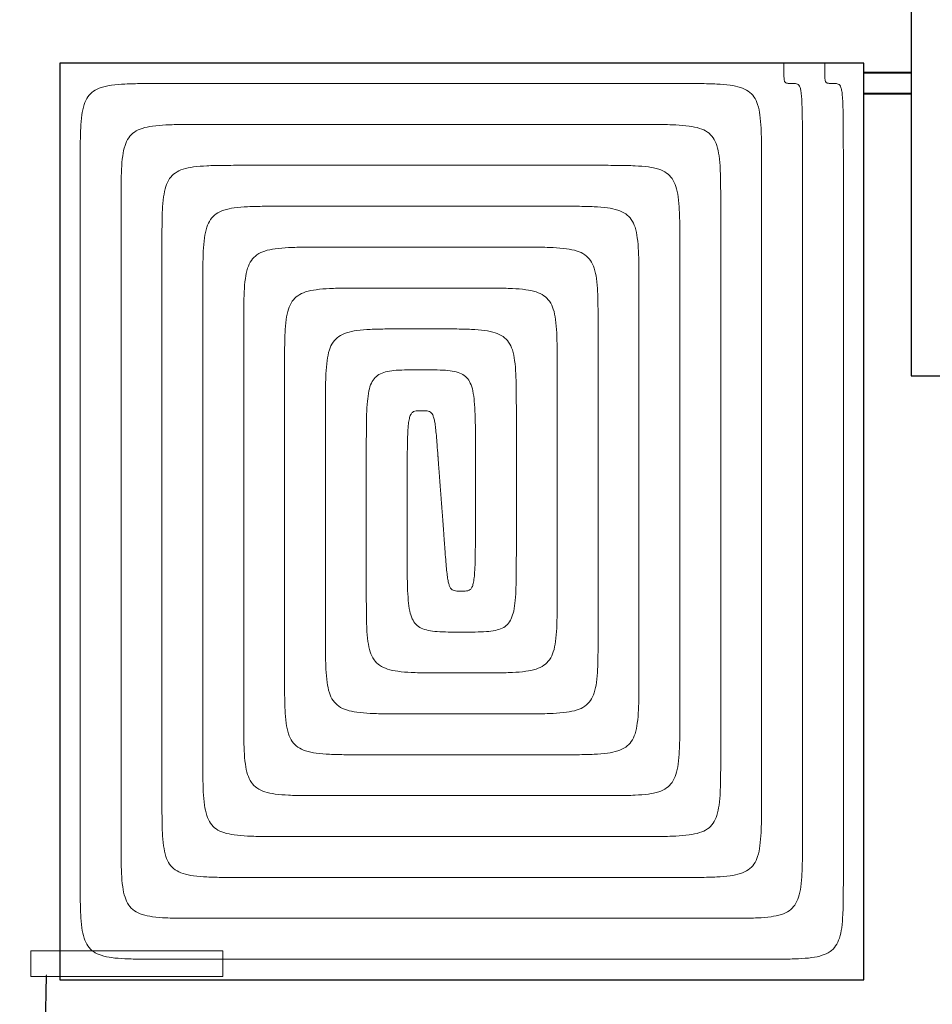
# Model space of a CAD drawing. Header units: millimetres. Extents: x 206445 to 335272, y 14092 to 100072.
# Tile 21 of 38: x 318127 to 320360, y 44376 to 46783. Entities that reach past the tile are written whole.
import ezdxf
from ezdxf import colors
from ezdxf.entities.mleader import LeaderData, LeaderLine
from ezdxf.lldxf.tags import DXFTag
from ezdxf.math import Vec2, Vec3

# ---------------------------------------------------------------- set-up
doc = ezdxf.new("R2010")
doc.units = ezdxf.units.MM
doc.linetypes.add('DASHED', pattern=[19.05, 12.7, -6.35])
for name, color, linetype, lineweight, true_color in [('2DH_OBJ_z', 7, 'Continuous', 30, 0x000000), ('IS_Powrót', 5, 'DASHED', 35, 0x0000ff), ('IS_Zasilanie', 1, 'SOLID', 35, 0xff0000)]:
    doc.layers.add(name, color=color, linetype=linetype, lineweight=lineweight, true_color=true_color)
for name, color, linetype, lineweight in [('__OPIS', 10, 'Continuous', 20), ('IS_Rys.pętli_o.p._Powrót', 251, 'DASH', 0), ('IS_Rys.pętli_o.p._Zasilanie', 76, 'SOLID', 0)]:
    doc.layers.add(name, color=color, linetype=linetype, lineweight=lineweight)
doc.layers.add('IS_Ogrzewanie_płaszczyznowe', color=7, linetype='SOLID', true_color=0x008000)
doc.styles.add('STYL1', font='SIMPLEX.SHX', dxfattribs={"width": 0.8})
tags = doc.linetypes.add('DASH', pattern=[15, 10, -5]).pattern_tags.tags
tags[6:7] = [DXFTag(74, 4), DXFTag(75, 0), DXFTag(340, '0'), DXFTag(46, 0.0), DXFTag(50, 0.0), DXFTag(44, 0.0), DXFTag(45, 0.0)]
tags[4:5] = [DXFTag(74, 4), DXFTag(75, 0), DXFTag(340, '0'), DXFTag(46, 0.0), DXFTag(50, 0.0), DXFTag(44, 0.0), DXFTag(45, 0.0)]
tags = doc.linetypes.add('SOLID', pattern=[10, 10, 0]).pattern_tags.tags
tags[6:7] = [DXFTag(74, 4), DXFTag(75, 0), DXFTag(340, '0'), DXFTag(46, 0.0), DXFTag(50, 0.0), DXFTag(44, 0.0), DXFTag(45, 0.0)]
tags[4:5] = [DXFTag(74, 4), DXFTag(75, 0), DXFTag(340, '0'), DXFTag(46, 0.0), DXFTag(50, 0.0), DXFTag(44, 0.0), DXFTag(45, 0.0)]

msp = doc.modelspace()

# ---------------------------------------------------------------- linework, layer by layer
at = {"layer": '2DH_OBJ_z'}
msp.add_lwpolyline([(320483.1, 45912.5), (320483.1, 47112.5), (320308.1, 47112.5), (320308.1, 45912.5), (320483.1, 45912.5)], dxfattribs=at)
at = {"layer": '__OPIS'}
msp.add_lwpolyline([(318624.4, 44506.2), (318624.4, 44443.6), (318154.5, 44443.6), (318154.5, 44506.2)], close=True, dxfattribs=at)
at = {"layer": 'IS_Ogrzewanie_płaszczyznowe'}
for p, q in [((318225.4, 46677.3), (318225.4, 44436)), ((320192.4, 46677.3), (318225.4, 46677.3)), ((320192.4, 46461.8), (320192.4, 46677.3)), ((320192.4, 44436), (320192.4, 46461.8)), ((318225.4, 44436), (320192.4, 44436))]:
    msp.add_line(p, q, dxfattribs=at)
at = {"layer": 'IS_Powrót', "color": 4, "lineweight": 40, "ltscale": 10}
msp.add_line((320192.4, 46603.1), (320308.1, 46603.1), dxfattribs=at)
at = {"layer": 'IS_Rys.pętli_o.p._Powrót', "ltscale": 10}
for points, knots in [([(320097.1, 46677.3), (320097.1, 46677.1), (320097.1, 46676.3), (320097.1, 46674.8), (320097.1, 46672.5), (320097.1, 46669.6), (320097.1, 46666.4), (320097.1, 46663.1), (320097.1, 46659.9), (320097.1, 46657), (320097.1, 46654.7), (320097.1, 46653.2), (320097.1, 46652.5), (320097.1, 46652.3)], [0, 0, 0, 0, 0.058227, 0.217881, 0.456424, 0.751315, 1.080015, 1.419985, 1.748685, 2.043576, 2.282119, 2.441773, 2.5, 2.5, 2.5, 2.5]), ([(320097.1, 46652.3), (320097.1, 46650.2), (320097.1, 46646.4), (320097.2, 46641.3), (320097.5, 46637.2), (320098, 46633.9), (320099.1, 46631.3), (320100.7, 46629.5), (320103.1, 46628.3), (320106.1, 46627.7), (320109.8, 46627.4), (320114.4, 46627.3), (320117.9, 46627.3), (320119.7, 46627.3)], [0, 0, 0, 0, 0.621715, 1.13087, 1.539736, 1.863337, 2.123442, 2.353969, 2.598371, 2.893932, 3.264522, 3.725369, 4.288022, 4.288022, 4.288022, 4.288022]), ([(318275.4, 46427.3), (318275.4, 46443.8), (318275.4, 46474), (318276.1, 46515.1), (318278.6, 46548.2), (318283.7, 46574.4), (318292.8, 46595), (318307.7, 46609.9), (318328.3, 46619), (318354.5, 46624.1), (318387.6, 46626.5), (318428.7, 46627.3), (318458.8, 46627.3), (318475.4, 46627.3)], [0, 0, 0, 0, 4.973727, 9.047211, 12.320392, 14.919985, 17.03704, 18.970826, 21.087881, 23.687474, 26.960655, 31.034139, 36.007866, 36.007866, 36.007866, 36.007866]), ([(318475.4, 46627.3), (318485.2, 46627.3), (318522.1, 46627.3), (318599.2, 46627.3), (318716.2, 46627.3), (318861.9, 46627.3), (319024.6, 46627.3), (319193.1, 46627.3), (319355.9, 46627.3), (319501.5, 46627.3), (319618.6, 46627.3), (319695.7, 46627.3), (319732.5, 46627.3), (319742.4, 46627.3)], [0, 0, 0, 0, 2.950823, 11.041788, 23.130642, 38.075131, 54.733002, 71.961998, 88.619869, 103.564358, 115.653212, 123.744177, 126.695, 126.695, 126.695, 126.695]), ([(319742.4, 46627.3), (319758.9, 46627.3), (319789.1, 46627.3), (319830.2, 46626.5), (319863.3, 46624.1), (319889.5, 46619), (319910.1, 46609.9), (319925, 46595), (319934.1, 46574.4), (319939.2, 46548.2), (319941.6, 46515.1), (319942.4, 46474), (319942.4, 46443.8), (319942.4, 46427.3)], [0, 0, 0, 0, 4.973727, 9.047211, 12.320392, 14.919985, 17.03704, 18.970826, 21.087881, 23.687474, 26.960655, 31.034139, 36.007866, 36.007866, 36.007866, 36.007866]), ([(320119.7, 46627.3), (320121.6, 46627.3), (320125, 46627.3), (320130.1, 46626.5), (320134.4, 46623.1), (320137.1, 46616.7), (320139.1, 46607.1), (320140.5, 46593), (320141.4, 46573.6), (320142, 46547.9), (320142.3, 46515), (320142.4, 46474), (320142.4, 46443.8), (320142.4, 46427.3)], [0, 0, 0, 0, 0.562851, 1.035366, 1.501814, 2.127619, 3.069302, 4.445417, 6.356572, 8.896794, 12.157661, 16.229804, 21.203508, 21.203508, 21.203508, 21.203508]), ([(318275.4, 44686), (318275.4, 44699.5), (318275.4, 44750.1), (318275.4, 44856), (318275.4, 45017), (318275.4, 45217.1), (318275.4, 45440.8), (318275.4, 45672.4), (318275.4, 45896.1), (318275.4, 46096.3), (318275.4, 46257.2), (318275.4, 46363.2), (318275.4, 46413.7), (318275.4, 46427.3)], [0, 0, 0, 0, 4.05562, 15.175868, 31.790826, 52.330579, 75.225207, 98.904793, 121.799421, 142.339174, 158.954132, 170.07438, 174.13, 174.13, 174.13, 174.13]), ([(318475.4, 46227.3), (318475.4, 46243.8), (318475.4, 46274), (318476.1, 46315.1), (318478.6, 46348.2), (318483.7, 46374.4), (318492.8, 46395), (318507.7, 46409.9), (318528.3, 46419), (318554.5, 46424.1), (318587.6, 46426.5), (318628.7, 46427.3), (318658.8, 46427.3), (318675.4, 46427.3)], [0, 0, 0, 0, 4.973727, 9.047211, 12.320392, 14.919985, 17.03704, 18.970826, 21.087881, 23.687474, 26.960655, 31.034139, 36.007866, 36.007866, 36.007866, 36.007866]), ([(318675.4, 46427.3), (318682.1, 46427.3), (318707.3, 46427.3), (318760.1, 46427.3), (318840.2, 46427.3), (318939.9, 46427.3), (319051.2, 46427.3), (319166.5, 46427.3), (319277.9, 46427.3), (319377.6, 46427.3), (319457.7, 46427.3), (319510.4, 46427.3), (319535.6, 46427.3), (319542.4, 46427.3)], [0, 0, 0, 0, 2.019192, 7.555687, 15.827863, 26.054095, 37.452761, 49.242239, 60.640905, 70.867137, 79.139313, 84.675808, 86.695, 86.695, 86.695, 86.695]), ([(319542.4, 46427.3), (319558.9, 46427.3), (319589.1, 46427.3), (319630.2, 46426.5), (319663.3, 46424.1), (319689.5, 46419), (319710.1, 46409.9), (319725, 46395), (319734.1, 46374.4), (319739.2, 46348.2), (319741.6, 46315.1), (319742.4, 46274), (319742.4, 46243.8), (319742.4, 46227.3)], [0, 0, 0, 0, 4.973727, 9.047211, 12.320392, 14.919985, 17.03704, 18.970826, 21.087881, 23.687474, 26.960655, 31.034139, 36.007866, 36.007866, 36.007866, 36.007866]), ([(319942.4, 46427.3), (319942.4, 46415.3), (319942.4, 46370.5), (319942.4, 46276.7), (319942.4, 46134.3), (319942.4, 45957.1), (319942.4, 45759.1), (319942.4, 45554.1), (319942.4, 45356.1), (319942.4, 45178.9), (319942.4, 45036.5), (319942.4, 44942.7), (319942.4, 44897.9), (319942.4, 44886)], [0, 0, 0, 0, 3.589805, 13.432817, 28.139437, 46.32006, 66.585086, 87.544914, 107.80994, 125.990563, 140.697183, 150.540195, 154.13, 154.13, 154.13, 154.13]), ([(320142.4, 46427.3), (320142.4, 46413.7), (320142.4, 46363.2), (320142.4, 46257.2), (320142.4, 46096.3), (320142.4, 45896.1), (320142.4, 45672.4), (320142.4, 45440.8), (320142.4, 45217.1), (320142.4, 45017), (320142.4, 44856), (320142.4, 44750.1), (320142.4, 44699.5), (320142.4, 44686)], [0, 0, 0, 0, 4.05562, 15.175868, 31.790826, 52.330579, 75.225207, 98.904793, 121.799421, 142.339174, 158.954132, 170.07438, 174.13, 174.13, 174.13, 174.13]), ([(318475.4, 44886), (318475.4, 44896.4), (318475.4, 44935.3), (318475.4, 45017), (318475.4, 45140.9), (318475.4, 45295.1), (318475.4, 45467.4), (318475.4, 45645.8), (318475.4, 45818.1), (318475.4, 45972.3), (318475.4, 46096.3), (318475.4, 46177.9), (318475.4, 46216.9), (318475.4, 46227.3)], [0, 0, 0, 0, 3.123989, 11.689767, 24.488047, 40.309542, 57.944966, 76.185034, 93.820458, 109.641953, 122.440233, 131.006011, 134.13, 134.13, 134.13, 134.13]), ([(318675.4, 46027.3), (318675.4, 46043.8), (318675.4, 46074), (318676.1, 46115.1), (318678.6, 46148.2), (318683.7, 46174.4), (318692.8, 46195), (318707.7, 46209.9), (318728.3, 46219), (318754.5, 46224.1), (318787.6, 46226.5), (318828.7, 46227.3), (318858.8, 46227.3), (318875.4, 46227.3)], [0, 0, 0, 0, 4.973727, 9.047211, 12.320392, 14.919985, 17.03704, 18.970826, 21.087881, 23.687474, 26.960655, 31.034139, 36.007866, 36.007866, 36.007866, 36.007866]), ([(318875.4, 46227.3), (318879, 46227.3), (318892.6, 46227.3), (318921, 46227.3), (318964.2, 46227.3), (319017.8, 46227.3), (319077.8, 46227.3), (319139.9, 46227.3), (319199.9, 46227.3), (319253.6, 46227.3), (319296.8, 46227.3), (319325.2, 46227.3), (319338.7, 46227.3), (319342.4, 46227.3)], [0, 0, 0, 0, 1.087562, 4.069587, 8.525083, 14.033058, 20.172521, 26.522479, 32.661942, 38.169917, 42.625413, 45.607438, 46.695, 46.695, 46.695, 46.695]), ([(319342.4, 46227.3), (319358.9, 46227.3), (319389.1, 46227.3), (319430.2, 46226.5), (319463.3, 46224.1), (319489.5, 46219), (319510.1, 46209.9), (319525, 46195), (319534.1, 46174.4), (319539.2, 46148.2), (319541.6, 46115.1), (319542.4, 46074), (319542.4, 46043.8), (319542.4, 46027.3)], [0, 0, 0, 0, 4.973727, 9.047211, 12.320392, 14.919985, 17.03704, 18.970826, 21.087881, 23.687474, 26.960655, 31.034139, 36.007866, 36.007866, 36.007866, 36.007866]), ([(319742.4, 46227.3), (319742.4, 46218.4), (319742.4, 46185.3), (319742.4, 46115.8), (319742.4, 46010.3), (319742.4, 45879.1), (319742.4, 45732.5), (319742.4, 45580.7), (319742.4, 45434.1), (319742.4, 45302.9), (319742.4, 45197.4), (319742.4, 45128), (319742.4, 45094.8), (319742.4, 45086)], [0, 0, 0, 0, 2.658174, 9.946717, 20.836657, 34.299023, 49.304846, 64.825154, 79.830977, 93.293343, 104.183283, 111.471826, 114.13, 114.13, 114.13, 114.13]), ([(318675.4, 45086), (318675.4, 45093.3), (318675.4, 45120.6), (318675.4, 45177.9), (318675.4, 45264.9), (318675.4, 45373.1), (318675.4, 45494), (318675.4, 45619.2), (318675.4, 45740.1), (318675.4, 45848.3), (318675.4, 45935.3), (318675.4, 45992.6), (318675.4, 46020), (318675.4, 46027.3)], [0, 0, 0, 0, 2.192359, 8.203666, 17.185267, 28.288505, 40.664726, 53.465274, 65.841495, 76.944733, 85.926334, 91.937641, 94.13, 94.13, 94.13, 94.13]), ([(318875.4, 45827.3), (318875.4, 45843.8), (318875.4, 45874), (318876.1, 45915.1), (318878.6, 45948.2), (318883.7, 45974.4), (318892.8, 45995), (318907.7, 46009.9), (318928.3, 46019), (318954.5, 46024.1), (318987.6, 46026.5), (319028.7, 46027.3), (319058.8, 46027.3), (319075.4, 46027.3)], [0, 0, 0, 0, 4.973727, 9.047211, 12.320392, 14.919985, 17.03704, 18.970826, 21.087881, 23.687474, 26.960655, 31.034139, 36.007866, 36.007866, 36.007866, 36.007866]), ([(319075.4, 46027.3), (319075.9, 46027.3), (319077.9, 46027.3), (319081.9, 46027.3), (319088.1, 46027.3), (319095.8, 46027.3), (319104.4, 46027.3), (319113.3, 46027.3), (319121.9, 46027.3), (319129.6, 46027.3), (319135.8, 46027.3), (319139.9, 46027.3), (319141.8, 46027.3), (319142.4, 46027.3)], [0, 0, 0, 0, 0.155932, 0.583486, 1.222303, 2.012021, 2.89228, 3.80272, 4.682979, 5.472697, 6.111514, 6.539068, 6.695, 6.695, 6.695, 6.695]), ([(319142.4, 46027.3), (319158.9, 46027.3), (319189.1, 46027.3), (319230.2, 46026.5), (319263.3, 46024.1), (319289.5, 46019), (319310.1, 46009.9), (319325, 45995), (319334.1, 45974.4), (319339.2, 45948.2), (319341.6, 45915.1), (319342.4, 45874), (319342.4, 45843.8), (319342.4, 45827.3)], [0, 0, 0, 0, 4.973727, 9.047211, 12.320392, 14.919985, 17.03704, 18.970826, 21.087881, 23.687474, 26.960655, 31.034139, 36.007866, 36.007866, 36.007866, 36.007866]), ([(319542.4, 46027.3), (319542.4, 46021.5), (319542.4, 46000), (319542.4, 45954.9), (319542.4, 45886.4), (319542.4, 45801.1), (319542.4, 45705.9), (319542.4, 45607.3), (319542.4, 45512.1), (319542.4, 45426.9), (319542.4, 45358.4), (319542.4, 45313.3), (319542.4, 45291.7), (319542.4, 45286)], [0, 0, 0, 0, 1.726544, 6.460616, 13.533877, 22.277986, 32.024606, 42.105394, 51.852014, 60.596123, 67.669384, 72.403456, 74.13, 74.13, 74.13, 74.13]), ([(318875.4, 45286), (318875.4, 45290.2), (318875.4, 45305.9), (318875.4, 45338.8), (318875.4, 45388.9), (318875.4, 45451.1), (318875.4, 45520.6), (318875.4, 45592.6), (318875.4, 45662.2), (318875.4, 45724.4), (318875.4, 45774.4), (318875.4, 45807.3), (318875.4, 45823.1), (318875.4, 45827.3)], [0, 0, 0, 0, 1.260729, 4.717566, 9.882487, 16.267468, 23.384485, 30.745515, 37.862532, 44.247513, 49.412434, 52.869271, 54.13, 54.13, 54.13, 54.13]), ([(319075.4, 45627.3), (319075.4, 45643.8), (319075.4, 45674), (319075.5, 45715), (319075.9, 45747.9), (319076.8, 45773.6), (319078.1, 45793.1), (319080.2, 45807.2), (319083.2, 45817), (319087.7, 45823.5), (319093.9, 45826.5), (319101, 45827.3), (319106.1, 45827.3), (319108.9, 45827.3)], [0, 0, 0, 0, 4.973705, 9.045869, 12.306925, 14.848074, 16.76257, 18.148984, 19.119646, 19.819478, 20.435404, 21.125044, 21.957654, 21.957654, 21.957654, 21.957654]), ([(319108.9, 45827.3), (319111.7, 45827.3), (319116.7, 45827.3), (319123.7, 45826.9), (319129.7, 45825.4), (319134.6, 45822), (319138.3, 45816.5), (319141, 45808.5), (319143.2, 45797.8), (319145.1, 45783.5), (319146.9, 45765.4), (319148.7, 45742.7), (319149.9, 45726.1), (319150.6, 45716.9)], [0, 0, 0, 0, 0.833136, 1.521503, 2.100874, 2.6438, 3.262912, 4.069373, 5.147378, 6.562118, 8.370039, 10.624, 13.375492, 13.375492, 13.375492, 13.375492]), ([(319342.4, 45827.3), (319342.4, 45824.6), (319342.4, 45814.7), (319342.4, 45793.9), (319342.4, 45762.4), (319342.4, 45723.2), (319342.4, 45679.3), (319342.4, 45633.9), (319342.4, 45590.1), (319342.4, 45550.8), (319342.4, 45519.3), (319342.4, 45498.5), (319342.4, 45488.6), (319342.4, 45486)], [0, 0, 0, 0, 0.794914, 2.974515, 6.231097, 10.25695, 14.744365, 19.385635, 23.87305, 27.898903, 31.155485, 33.335086, 34.13, 34.13, 34.13, 34.13]), ([(319150.6, 45716.9), (319150.7, 45716.1), (319150.9, 45712.9), (319151.4, 45706.2), (319152.2, 45696), (319153.1, 45683.3), (319154.2, 45669.1), (319155.3, 45654.4), (319156.4, 45640.3), (319157.3, 45627.6), (319158.1, 45617.4), (319158.6, 45610.7), (319158.8, 45607.5), (319158.9, 45606.6)], [0, 0, 0, 0, 0.257675, 0.964203, 2.019839, 3.324837, 4.779454, 6.283943, 7.738559, 9.043558, 10.099194, 10.805722, 11.063397, 11.063397, 11.063397, 11.063397]), ([(319075.4, 45486), (319075.4, 45487.1), (319075.4, 45491.2), (319075.4, 45499.8), (319075.4, 45512.8), (319075.4, 45529.1), (319075.4, 45547.2), (319075.4, 45566), (319075.4, 45584.2), (319075.4, 45600.4), (319075.4, 45613.5), (319075.4, 45622.1), (319075.4, 45626.2), (319075.4, 45627.3)], [0, 0, 0, 0, 0.329098, 1.231465, 2.579707, 4.246431, 6.104245, 8.025755, 9.883569, 11.550293, 12.898535, 13.800902, 14.13, 14.13, 14.13, 14.13]), ([(319208.9, 45286), (319197.8, 45286), (319177.7, 45285.9), (319150.2, 45286.7), (319128, 45289.2), (319110.1, 45294.4), (319096.1, 45304.2), (319086.6, 45319.2), (319080.9, 45339.2), (319077.5, 45365.2), (319075.9, 45398.2), (319075.4, 45439.2), (319075.4, 45469.4), (319075.4, 45486)], [0, 0, 0, 0, 3.31936, 6.03903, 8.233792, 10.017418, 11.586547, 13.230486, 15.234472, 17.80088, 21.067148, 25.139879, 30.113593, 30.113593, 30.113593, 30.113593]), ([(319342.4, 45486), (319342.4, 45469.4), (319342.4, 45439.2), (319341.9, 45398.2), (319340.2, 45365.2), (319336.9, 45339.2), (319331.1, 45319.2), (319321.7, 45304.2), (319307.7, 45294.4), (319289.8, 45289.2), (319267.5, 45286.7), (319240.1, 45285.9), (319219.9, 45286), (319208.9, 45286)], [0, 0, 0, 0, 4.973714, 9.046445, 12.312714, 14.879121, 16.883107, 18.527047, 20.096175, 21.879801, 24.074563, 26.794234, 30.113593, 30.113593, 30.113593, 30.113593]), ([(319075.4, 45086), (319058.8, 45086), (319028.7, 45085.9), (318987.6, 45086.7), (318954.5, 45089.1), (318928.3, 45094.2), (318907.7, 45103.3), (318892.8, 45118.2), (318883.7, 45138.8), (318878.6, 45165.1), (318876.1, 45198.2), (318875.4, 45239.2), (318875.4, 45269.4), (318875.4, 45286)], [0, 0, 0, 0, 4.973727, 9.047211, 12.320392, 14.919985, 17.03704, 18.970826, 21.087881, 23.687474, 26.960655, 31.034139, 36.007866, 36.007866, 36.007866, 36.007866]), ([(319542.4, 45286), (319542.4, 45269.4), (319542.4, 45239.2), (319541.6, 45198.2), (319539.2, 45165.1), (319534.1, 45138.8), (319525, 45118.2), (319510.1, 45103.3), (319489.5, 45094.2), (319463.3, 45089.1), (319430.2, 45086.7), (319389.1, 45085.9), (319358.9, 45086), (319342.4, 45086)], [0, 0, 0, 0, 4.973727, 9.047211, 12.320392, 14.919985, 17.03704, 18.970826, 21.087881, 23.687474, 26.960655, 31.034139, 36.007866, 36.007866, 36.007866, 36.007866]), ([(318875.4, 44886), (318858.8, 44886), (318828.7, 44885.9), (318787.6, 44886.7), (318754.5, 44889.1), (318728.3, 44894.2), (318707.7, 44903.3), (318692.8, 44918.2), (318683.7, 44938.8), (318678.6, 44965.1), (318676.1, 44998.2), (318675.4, 45039.2), (318675.4, 45069.4), (318675.4, 45086)], [0, 0, 0, 0, 4.973727, 9.047211, 12.320392, 14.919985, 17.03704, 18.970826, 21.087881, 23.687474, 26.960655, 31.034139, 36.007866, 36.007866, 36.007866, 36.007866]), ([(319342.4, 45086), (319340.3, 45086), (319332.5, 45086), (319316.3, 45086), (319291.6, 45086), (319260.9, 45086), (319226.6, 45086), (319191.1, 45086), (319156.8, 45086), (319126.2, 45086), (319101.5, 45086), (319085.2, 45086), (319077.5, 45086), (319075.4, 45086)], [0, 0, 0, 0, 0.621747, 2.326536, 4.873693, 8.022539, 11.5324, 15.1626, 18.672461, 21.821307, 24.368464, 26.073253, 26.695, 26.695, 26.695, 26.695]), ([(319742.4, 45086), (319742.4, 45069.4), (319742.4, 45039.2), (319741.6, 44998.2), (319739.2, 44965.1), (319734.1, 44938.8), (319725, 44918.2), (319710.1, 44903.3), (319689.5, 44894.2), (319663.3, 44889.1), (319630.2, 44886.7), (319589.1, 44885.9), (319558.9, 44886), (319542.4, 44886)], [0, 0, 0, 0, 4.973727, 9.047211, 12.320392, 14.919985, 17.03704, 18.970826, 21.087881, 23.687474, 26.960655, 31.034139, 36.007866, 36.007866, 36.007866, 36.007866]), ([(318675.4, 44686), (318658.8, 44686), (318628.7, 44685.9), (318587.6, 44686.7), (318554.5, 44689.1), (318528.3, 44694.2), (318507.7, 44703.3), (318492.8, 44718.2), (318483.7, 44738.8), (318478.6, 44765.1), (318476.1, 44798.2), (318475.4, 44839.2), (318475.4, 44869.4), (318475.4, 44886)], [0, 0, 0, 0, 4.973727, 9.047211, 12.320392, 14.919985, 17.03704, 18.970826, 21.087881, 23.687474, 26.960655, 31.034139, 36.007866, 36.007866, 36.007866, 36.007866]), ([(319542.4, 44886), (319537.2, 44886), (319517.8, 44886), (319477.2, 44886), (319415.6, 44886), (319338.9, 44886), (319253.2, 44886), (319164.5, 44886), (319078.9, 44886), (319002.2, 44886), (318940.6, 44886), (318900, 44886), (318880.6, 44886), (318875.4, 44886)], [0, 0, 0, 0, 1.553377, 5.812637, 12.176473, 20.043576, 28.812641, 37.882359, 46.651424, 54.518527, 60.882363, 65.141623, 66.695, 66.695, 66.695, 66.695]), ([(319942.4, 44886), (319942.4, 44869.4), (319942.4, 44839.2), (319941.6, 44798.2), (319939.2, 44765.1), (319934.1, 44738.8), (319925, 44718.2), (319910.1, 44703.3), (319889.5, 44694.2), (319863.3, 44689.1), (319830.2, 44686.7), (319789.1, 44685.9), (319758.9, 44686), (319742.4, 44686)], [0, 0, 0, 0, 4.973727, 9.047211, 12.320392, 14.919985, 17.03704, 18.970826, 21.087881, 23.687474, 26.960655, 31.034139, 36.007866, 36.007866, 36.007866, 36.007866]), ([(318475.4, 44486), (318458.8, 44486), (318428.7, 44485.9), (318387.6, 44486.7), (318354.5, 44489.1), (318328.3, 44494.2), (318307.7, 44503.3), (318292.8, 44518.2), (318283.7, 44538.8), (318278.6, 44565.1), (318276.1, 44598.2), (318275.4, 44639.2), (318275.4, 44669.4), (318275.4, 44686)], [0, 0, 0, 0, 4.973727, 9.047211, 12.320392, 14.919985, 17.03704, 18.970826, 21.087881, 23.687474, 26.960655, 31.034139, 36.007866, 36.007866, 36.007866, 36.007866]), ([(319742.4, 44686), (319734.1, 44686), (319703.1, 44686), (319638.2, 44686), (319539.6, 44686), (319416.9, 44686), (319279.8, 44686), (319137.9, 44686), (319000.9, 44686), (318878.2, 44686), (318779.6, 44686), (318714.7, 44686), (318683.7, 44686), (318675.4, 44686)], [0, 0, 0, 0, 2.485008, 9.298738, 19.479252, 32.064613, 46.092881, 60.602119, 74.630387, 87.215748, 97.396262, 104.209992, 106.695, 106.695, 106.695, 106.695]), ([(320142.4, 44686), (320142.4, 44669.4), (320142.4, 44639.2), (320141.6, 44598.2), (320139.2, 44565.1), (320134.1, 44538.8), (320125, 44518.2), (320110.1, 44503.3), (320089.5, 44494.2), (320063.3, 44489.1), (320030.2, 44486.7), (319989.1, 44485.9), (319958.9, 44486), (319942.4, 44486)], [0, 0, 0, 0, 4.973727, 9.047211, 12.320392, 14.919985, 17.03704, 18.970826, 21.087881, 23.687474, 26.960655, 31.034139, 36.007866, 36.007866, 36.007866, 36.007866]), ([(319942.4, 44486), (319931, 44486), (319888.4, 44486), (319799.1, 44486), (319663.5, 44486), (319494.9, 44486), (319306.4, 44486), (319111.3, 44486), (318922.9, 44486), (318754.3, 44486), (318618.7, 44486), (318529.4, 44486), (318486.8, 44486), (318475.4, 44486)], [0, 0, 0, 0, 3.416638, 12.784838, 26.782032, 44.08565, 63.373122, 83.321878, 102.60935, 119.912968, 133.910162, 143.278362, 146.695, 146.695, 146.695, 146.695])]:
    msp.add_open_spline(points, degree=3, knots=knots, dxfattribs=at)
at = {"layer": 'IS_Rys.pętli_o.p._Zasilanie', "ltscale": 10}
for points, knots in [([(319997.1, 46677.3), (319997.1, 46677.1), (319997.1, 46676.3), (319997.1, 46674.8), (319997.1, 46672.5), (319997.1, 46669.6), (319997.1, 46666.4), (319997.1, 46663.1), (319997.1, 46659.9), (319997.1, 46657), (319997.1, 46654.7), (319997.1, 46653.2), (319997.1, 46652.5), (319997.1, 46652.3)], [0, 0, 0, 0, 0.058227, 0.217881, 0.456424, 0.751315, 1.080015, 1.419985, 1.748685, 2.043576, 2.282119, 2.441773, 2.5, 2.5, 2.5, 2.5]), ([(319997.1, 46652.3), (319997.1, 46650.2), (319997.1, 46646.4), (319997.2, 46641.3), (319997.5, 46637.2), (319998, 46633.9), (319999.1, 46631.3), (320000.7, 46629.5), (320003.1, 46628.3), (320006.1, 46627.7), (320009.8, 46627.4), (320014.4, 46627.3), (320017.9, 46627.3), (320019.7, 46627.3)], [0, 0, 0, 0, 0.621715, 1.13087, 1.539736, 1.863337, 2.123442, 2.353969, 2.598371, 2.893932, 3.264522, 3.725369, 4.288022, 4.288022, 4.288022, 4.288022]), ([(320019.7, 46627.3), (320021.6, 46627.3), (320025, 46627.3), (320030.1, 46626.5), (320034.4, 46623.1), (320037.1, 46616.7), (320039.1, 46607.1), (320040.5, 46593), (320041.4, 46573.6), (320042, 46547.9), (320042.3, 46515), (320042.4, 46474), (320042.4, 46443.8), (320042.4, 46427.3)], [0, 0, 0, 0, 0.562851, 1.035366, 1.501814, 2.127619, 3.069302, 4.445417, 6.356572, 8.896794, 12.157661, 16.229804, 21.203508, 21.203508, 21.203508, 21.203508]), ([(318375.4, 46327.3), (318375.4, 46343.8), (318375.4, 46374), (318376.1, 46415.1), (318378.6, 46448.2), (318383.7, 46474.4), (318392.8, 46495), (318407.7, 46509.9), (318428.3, 46519), (318454.5, 46524.1), (318487.6, 46526.5), (318528.7, 46527.3), (318558.8, 46527.3), (318575.4, 46527.3)], [0, 0, 0, 0, 4.973727, 9.047211, 12.320392, 14.919985, 17.03704, 18.970826, 21.087881, 23.687474, 26.960655, 31.034139, 36.007866, 36.007866, 36.007866, 36.007866]), ([(318575.4, 46527.3), (318583.7, 46527.3), (318614.7, 46527.3), (318679.6, 46527.3), (318778.2, 46527.3), (318900.9, 46527.3), (319037.9, 46527.3), (319179.8, 46527.3), (319316.9, 46527.3), (319439.6, 46527.3), (319538.2, 46527.3), (319603.1, 46527.3), (319634.1, 46527.3), (319642.4, 46527.3)], [0, 0, 0, 0, 2.485008, 9.298738, 19.479252, 32.064613, 46.092881, 60.602119, 74.630387, 87.215748, 97.396262, 104.209992, 106.695, 106.695, 106.695, 106.695]), ([(319642.4, 46527.3), (319658.9, 46527.3), (319689.1, 46527.3), (319730.2, 46526.5), (319763.3, 46524.1), (319789.5, 46519), (319810.1, 46509.9), (319825, 46495), (319834.1, 46474.4), (319839.2, 46448.2), (319841.6, 46415.1), (319842.4, 46374), (319842.4, 46343.8), (319842.4, 46327.3)], [0, 0, 0, 0, 4.973727, 9.047211, 12.320392, 14.919985, 17.03704, 18.970826, 21.087881, 23.687474, 26.960655, 31.034139, 36.007866, 36.007866, 36.007866, 36.007866]), ([(320042.4, 46427.3), (320042.4, 46414.5), (320042.4, 46366.8), (320042.4, 46267), (320042.4, 46115.3), (320042.4, 45926.6), (320042.4, 45715.7), (320042.4, 45497.5), (320042.4, 45286.6), (320042.4, 45097.9), (320042.4, 44946.3), (320042.4, 44846.4), (320042.4, 44798.7), (320042.4, 44786)], [0, 0, 0, 0, 3.822712, 14.304343, 29.965131, 49.325319, 70.905147, 93.224853, 114.804681, 134.164869, 149.825657, 160.307288, 164.13, 164.13, 164.13, 164.13]), ([(318375.4, 44786), (318375.4, 44797.9), (318375.4, 44842.7), (318375.4, 44936.5), (318375.4, 45078.9), (318375.4, 45256.1), (318375.4, 45454.1), (318375.4, 45659.1), (318375.4, 45857.1), (318375.4, 46034.3), (318375.4, 46176.7), (318375.4, 46270.5), (318375.4, 46315.3), (318375.4, 46327.3)], [0, 0, 0, 0, 3.589805, 13.432817, 28.139437, 46.32006, 66.585086, 87.544914, 107.80994, 125.990563, 140.697183, 150.540195, 154.13, 154.13, 154.13, 154.13]), ([(318575.4, 46127.3), (318575.4, 46143.8), (318575.4, 46174), (318576.1, 46215.1), (318578.6, 46248.2), (318583.7, 46274.4), (318592.8, 46295), (318607.7, 46309.9), (318628.3, 46319), (318654.5, 46324.1), (318687.6, 46326.5), (318728.7, 46327.3), (318758.8, 46327.3), (318775.4, 46327.3)], [0, 0, 0, 0, 4.973727, 9.047211, 12.320392, 14.919985, 17.03704, 18.970826, 21.087881, 23.687474, 26.960655, 31.034139, 36.007866, 36.007866, 36.007866, 36.007866]), ([(318775.4, 46327.3), (318780.6, 46327.3), (318800, 46327.3), (318840.6, 46327.3), (318902.2, 46327.3), (318978.9, 46327.3), (319064.5, 46327.3), (319153.2, 46327.3), (319238.9, 46327.3), (319315.6, 46327.3), (319377.2, 46327.3), (319417.8, 46327.3), (319437.2, 46327.3), (319442.4, 46327.3)], [0, 0, 0, 0, 1.553377, 5.812637, 12.176473, 20.043576, 28.812641, 37.882359, 46.651424, 54.518527, 60.882363, 65.141623, 66.695, 66.695, 66.695, 66.695]), ([(319442.4, 46327.3), (319458.9, 46327.3), (319489.1, 46327.3), (319530.2, 46326.5), (319563.3, 46324.1), (319589.5, 46319), (319610.1, 46309.9), (319625, 46295), (319634.1, 46274.4), (319639.2, 46248.2), (319641.6, 46215.1), (319642.4, 46174), (319642.4, 46143.8), (319642.4, 46127.3)], [0, 0, 0, 0, 4.973727, 9.047211, 12.320392, 14.919985, 17.03704, 18.970826, 21.087881, 23.687474, 26.960655, 31.034139, 36.007866, 36.007866, 36.007866, 36.007866]), ([(319842.4, 46327.3), (319842.4, 46316.9), (319842.4, 46277.9), (319842.4, 46196.3), (319842.4, 46072.3), (319842.4, 45918.1), (319842.4, 45745.8), (319842.4, 45567.4), (319842.4, 45395.1), (319842.4, 45240.9), (319842.4, 45117), (319842.4, 45035.3), (319842.4, 44996.4), (319842.4, 44986)], [0, 0, 0, 0, 3.123989, 11.689767, 24.488047, 40.309542, 57.944966, 76.185034, 93.820458, 109.641953, 122.440233, 131.006011, 134.13, 134.13, 134.13, 134.13]), ([(318575.4, 44986), (318575.4, 44994.8), (318575.4, 45028), (318575.4, 45097.4), (318575.4, 45202.9), (318575.4, 45334.1), (318575.4, 45480.7), (318575.4, 45632.5), (318575.4, 45779.1), (318575.4, 45910.3), (318575.4, 46015.8), (318575.4, 46085.3), (318575.4, 46118.4), (318575.4, 46127.3)], [0, 0, 0, 0, 2.658174, 9.946717, 20.836657, 34.299023, 49.304846, 64.825154, 79.830977, 93.293343, 104.183283, 111.471826, 114.13, 114.13, 114.13, 114.13]), ([(318775.4, 45927.3), (318775.4, 45943.8), (318775.4, 45974), (318776.1, 46015.1), (318778.6, 46048.2), (318783.7, 46074.4), (318792.8, 46095), (318807.7, 46109.9), (318828.3, 46119), (318854.5, 46124.1), (318887.6, 46126.5), (318928.7, 46127.3), (318958.8, 46127.3), (318975.4, 46127.3)], [0, 0, 0, 0, 4.973727, 9.047211, 12.320392, 14.919985, 17.03704, 18.970826, 21.087881, 23.687474, 26.960655, 31.034139, 36.007866, 36.007866, 36.007866, 36.007866]), ([(318975.4, 46127.3), (318977.5, 46127.3), (318985.2, 46127.3), (319001.5, 46127.3), (319026.2, 46127.3), (319056.8, 46127.3), (319091.1, 46127.3), (319126.6, 46127.3), (319160.9, 46127.3), (319191.6, 46127.3), (319216.3, 46127.3), (319232.5, 46127.3), (319240.3, 46127.3), (319242.4, 46127.3)], [0, 0, 0, 0, 0.621747, 2.326536, 4.873693, 8.022539, 11.5324, 15.1626, 18.672461, 21.821307, 24.368464, 26.073253, 26.695, 26.695, 26.695, 26.695]), ([(319242.4, 46127.3), (319258.9, 46127.3), (319289.1, 46127.3), (319330.2, 46126.5), (319363.3, 46124.1), (319389.5, 46119), (319410.1, 46109.9), (319425, 46095), (319434.1, 46074.4), (319439.2, 46048.2), (319441.6, 46015.1), (319442.4, 45974), (319442.4, 45943.8), (319442.4, 45927.3)], [0, 0, 0, 0, 4.973727, 9.047211, 12.320392, 14.919985, 17.03704, 18.970826, 21.087881, 23.687474, 26.960655, 31.034139, 36.007866, 36.007866, 36.007866, 36.007866]), ([(319642.4, 46127.3), (319642.4, 46120), (319642.4, 46092.6), (319642.4, 46035.3), (319642.4, 45948.3), (319642.4, 45840.1), (319642.4, 45719.2), (319642.4, 45594), (319642.4, 45473.1), (319642.4, 45364.9), (319642.4, 45277.9), (319642.4, 45220.6), (319642.4, 45193.3), (319642.4, 45186)], [0, 0, 0, 0, 2.192359, 8.203666, 17.185267, 28.288505, 40.664726, 53.465274, 65.841495, 76.944733, 85.926334, 91.937641, 94.13, 94.13, 94.13, 94.13]), ([(318775.4, 45186), (318775.4, 45191.7), (318775.4, 45213.3), (318775.4, 45258.4), (318775.4, 45326.9), (318775.4, 45412.1), (318775.4, 45507.3), (318775.4, 45605.9), (318775.4, 45701.1), (318775.4, 45786.4), (318775.4, 45854.9), (318775.4, 45900), (318775.4, 45921.5), (318775.4, 45927.3)], [0, 0, 0, 0, 1.726544, 6.460616, 13.533877, 22.277986, 32.024606, 42.105394, 51.852014, 60.596123, 67.669384, 72.403456, 74.13, 74.13, 74.13, 74.13]), ([(318975.4, 45727.3), (318975.4, 45743.8), (318975.4, 45774), (318975.9, 45815), (318977.5, 45848), (318980.9, 45874), (318986.6, 45894), (318996.1, 45909), (319010.1, 45918.8), (319028, 45924.1), (319050.2, 45926.5), (319077.7, 45927.3), (319097.8, 45927.3), (319108.9, 45927.3)], [0, 0, 0, 0, 4.973714, 9.046445, 12.312714, 14.879121, 16.883107, 18.527047, 20.096175, 21.879801, 24.074563, 26.794234, 30.113593, 30.113593, 30.113593, 30.113593]), ([(319108.9, 45927.3), (319119.9, 45927.3), (319140.1, 45927.3), (319167.5, 45926.5), (319189.8, 45924.1), (319207.7, 45918.8), (319221.7, 45909), (319231.1, 45894), (319236.9, 45874), (319240.2, 45848), (319241.9, 45815), (319242.4, 45774), (319242.4, 45743.8), (319242.4, 45727.3)], [0, 0, 0, 0, 3.31936, 6.03903, 8.233792, 10.017418, 11.586547, 13.230486, 15.234472, 17.80088, 21.067148, 25.139879, 30.113593, 30.113593, 30.113593, 30.113593]), ([(319442.4, 45927.3), (319442.4, 45923.1), (319442.4, 45907.3), (319442.4, 45874.4), (319442.4, 45824.4), (319442.4, 45762.2), (319442.4, 45692.6), (319442.4, 45620.6), (319442.4, 45551.1), (319442.4, 45488.9), (319442.4, 45438.8), (319442.4, 45405.9), (319442.4, 45390.2), (319442.4, 45386)], [0, 0, 0, 0, 1.260729, 4.717566, 9.882487, 16.267468, 23.384485, 30.745515, 37.862532, 44.247513, 49.412434, 52.869271, 54.13, 54.13, 54.13, 54.13]), ([(318975.4, 45386), (318975.4, 45388.6), (318975.4, 45398.5), (318975.4, 45419.3), (318975.4, 45450.8), (318975.4, 45490.1), (318975.4, 45533.9), (318975.4, 45579.3), (318975.4, 45623.2), (318975.4, 45662.4), (318975.4, 45693.9), (318975.4, 45714.7), (318975.4, 45724.6), (318975.4, 45727.3)], [0, 0, 0, 0, 0.794914, 2.974515, 6.231097, 10.25695, 14.744365, 19.385635, 23.87305, 27.898903, 31.155485, 33.335086, 34.13, 34.13, 34.13, 34.13]), ([(319242.4, 45727.3), (319242.4, 45726.2), (319242.4, 45722.1), (319242.4, 45713.5), (319242.4, 45700.4), (319242.4, 45684.2), (319242.4, 45666), (319242.4, 45647.2), (319242.4, 45629.1), (319242.4, 45612.8), (319242.4, 45599.8), (319242.4, 45591.2), (319242.4, 45587.1), (319242.4, 45586)], [0, 0, 0, 0, 0.329098, 1.231465, 2.579707, 4.246431, 6.104245, 8.025755, 9.883569, 11.550293, 12.898535, 13.800902, 14.13, 14.13, 14.13, 14.13]), ([(319167.1, 45496.3), (319167.1, 45497.1), (319166.8, 45500.4), (319166.3, 45507.1), (319165.6, 45517.3), (319164.6, 45529.9), (319163.6, 45544.1), (319162.5, 45558.8), (319161.4, 45573), (319160.5, 45585.6), (319159.7, 45595.8), (319159.2, 45602.6), (319158.9, 45605.8), (319158.9, 45606.6)], [0, 0, 0, 0, 0.257675, 0.964203, 2.019839, 3.324837, 4.779454, 6.283943, 7.738559, 9.043558, 10.099194, 10.805722, 11.063397, 11.063397, 11.063397, 11.063397]), ([(319242.4, 45586), (319242.4, 45569.4), (319242.4, 45539.2), (319242.2, 45498.2), (319241.8, 45465.3), (319241, 45439.6), (319239.6, 45420.2), (319237.5, 45406), (319234.6, 45396.2), (319230.1, 45389.8), (319223.9, 45386.7), (319216.7, 45386), (319211.7, 45386), (319208.9, 45386)], [0, 0, 0, 0, 4.973705, 9.045869, 12.306925, 14.848074, 16.76257, 18.148984, 19.119646, 19.819478, 20.435404, 21.125044, 21.957654, 21.957654, 21.957654, 21.957654]), ([(319208.9, 45386), (319206.1, 45386), (319201, 45386), (319194, 45386.4), (319188.1, 45387.8), (319183.2, 45391.2), (319179.5, 45396.8), (319176.8, 45404.7), (319174.6, 45415.5), (319172.7, 45429.7), (319170.9, 45447.9), (319169.1, 45470.5), (319167.8, 45487.1), (319167.1, 45496.3)], [0, 0, 0, 0, 0.833136, 1.521503, 2.100874, 2.6438, 3.262912, 4.069373, 5.147378, 6.562118, 8.370039, 10.624, 13.375492, 13.375492, 13.375492, 13.375492]), ([(319175.4, 45186), (319158.8, 45186), (319128.7, 45185.9), (319087.6, 45186.7), (319054.5, 45189.1), (319028.3, 45194.2), (319007.7, 45203.3), (318992.8, 45218.2), (318983.7, 45238.8), (318978.6, 45265.1), (318976.1, 45298.2), (318975.4, 45339.2), (318975.4, 45369.4), (318975.4, 45386)], [0, 0, 0, 0, 4.973727, 9.047211, 12.320392, 14.919985, 17.03704, 18.970826, 21.087881, 23.687474, 26.960655, 31.034139, 36.007866, 36.007866, 36.007866, 36.007866]), ([(319442.4, 45386), (319442.4, 45369.4), (319442.4, 45339.2), (319441.6, 45298.2), (319439.2, 45265.1), (319434.1, 45238.8), (319425, 45218.2), (319410.1, 45203.3), (319389.5, 45194.2), (319363.3, 45189.1), (319330.2, 45186.7), (319289.1, 45185.9), (319258.9, 45186), (319242.4, 45186)], [0, 0, 0, 0, 4.973727, 9.047211, 12.320392, 14.919985, 17.03704, 18.970826, 21.087881, 23.687474, 26.960655, 31.034139, 36.007866, 36.007866, 36.007866, 36.007866]), ([(318975.4, 44986), (318958.8, 44986), (318928.7, 44985.9), (318887.6, 44986.7), (318854.5, 44989.1), (318828.3, 44994.2), (318807.7, 45003.3), (318792.8, 45018.2), (318783.7, 45038.8), (318778.6, 45065.1), (318776.1, 45098.2), (318775.4, 45139.2), (318775.4, 45169.4), (318775.4, 45186)], [0, 0, 0, 0, 4.973727, 9.047211, 12.320392, 14.919985, 17.03704, 18.970826, 21.087881, 23.687474, 26.960655, 31.034139, 36.007866, 36.007866, 36.007866, 36.007866]), ([(319242.4, 45186), (319241.8, 45186), (319239.9, 45186), (319235.8, 45186), (319229.6, 45186), (319221.9, 45186), (319213.3, 45186), (319204.4, 45186), (319195.8, 45186), (319188.1, 45186), (319181.9, 45186), (319177.9, 45186), (319175.9, 45186), (319175.4, 45186)], [0, 0, 0, 0, 0.155932, 0.583486, 1.222303, 2.012021, 2.89228, 3.80272, 4.682979, 5.472697, 6.111514, 6.539068, 6.695, 6.695, 6.695, 6.695]), ([(319642.4, 45186), (319642.4, 45169.4), (319642.4, 45139.2), (319641.6, 45098.2), (319639.2, 45065.1), (319634.1, 45038.8), (319625, 45018.2), (319610.1, 45003.3), (319589.5, 44994.2), (319563.3, 44989.1), (319530.2, 44986.7), (319489.1, 44985.9), (319458.9, 44986), (319442.4, 44986)], [0, 0, 0, 0, 4.973727, 9.047211, 12.320392, 14.919985, 17.03704, 18.970826, 21.087881, 23.687474, 26.960655, 31.034139, 36.007866, 36.007866, 36.007866, 36.007866]), ([(318775.4, 44786), (318758.8, 44786), (318728.7, 44785.9), (318687.6, 44786.7), (318654.5, 44789.1), (318628.3, 44794.2), (318607.7, 44803.3), (318592.8, 44818.2), (318583.7, 44838.8), (318578.6, 44865.1), (318576.1, 44898.2), (318575.4, 44939.2), (318575.4, 44969.4), (318575.4, 44986)], [0, 0, 0, 0, 4.973727, 9.047211, 12.320392, 14.919985, 17.03704, 18.970826, 21.087881, 23.687474, 26.960655, 31.034139, 36.007866, 36.007866, 36.007866, 36.007866]), ([(319442.4, 44986), (319438.7, 44986), (319425.2, 44986), (319396.8, 44986), (319353.6, 44986), (319299.9, 44986), (319239.9, 44986), (319177.8, 44986), (319117.8, 44986), (319064.2, 44986), (319021, 44986), (318992.6, 44986), (318979, 44986), (318975.4, 44986)], [0, 0, 0, 0, 1.087562, 4.069587, 8.525083, 14.033058, 20.172521, 26.522479, 32.661942, 38.169917, 42.625413, 45.607438, 46.695, 46.695, 46.695, 46.695]), ([(319842.4, 44986), (319842.4, 44969.4), (319842.4, 44939.2), (319841.6, 44898.2), (319839.2, 44865.1), (319834.1, 44838.8), (319825, 44818.2), (319810.1, 44803.3), (319789.5, 44794.2), (319763.3, 44789.1), (319730.2, 44786.7), (319689.1, 44785.9), (319658.9, 44786), (319642.4, 44786)], [0, 0, 0, 0, 4.973727, 9.047211, 12.320392, 14.919985, 17.03704, 18.970826, 21.087881, 23.687474, 26.960655, 31.034139, 36.007866, 36.007866, 36.007866, 36.007866]), ([(318575.4, 44586), (318558.8, 44586), (318528.7, 44585.9), (318487.6, 44586.7), (318454.5, 44589.1), (318428.3, 44594.2), (318407.7, 44603.3), (318392.8, 44618.2), (318383.7, 44638.8), (318378.6, 44665.1), (318376.1, 44698.2), (318375.4, 44739.2), (318375.4, 44769.4), (318375.4, 44786)], [0, 0, 0, 0, 4.973727, 9.047211, 12.320392, 14.919985, 17.03704, 18.970826, 21.087881, 23.687474, 26.960655, 31.034139, 36.007866, 36.007866, 36.007866, 36.007866]), ([(319642.4, 44786), (319635.6, 44786), (319610.4, 44786), (319557.7, 44786), (319477.6, 44786), (319377.9, 44786), (319266.5, 44786), (319151.2, 44786), (319039.9, 44786), (318940.2, 44786), (318860.1, 44786), (318807.3, 44786), (318782.1, 44786), (318775.4, 44786)], [0, 0, 0, 0, 2.019192, 7.555687, 15.827863, 26.054095, 37.452761, 49.242239, 60.640905, 70.867137, 79.139313, 84.675808, 86.695, 86.695, 86.695, 86.695]), ([(320042.4, 44786), (320042.4, 44769.4), (320042.4, 44739.2), (320041.6, 44698.2), (320039.2, 44665.1), (320034.1, 44638.8), (320025, 44618.2), (320010.1, 44603.3), (319989.5, 44594.2), (319963.3, 44589.1), (319930.2, 44586.7), (319889.1, 44585.9), (319858.9, 44586), (319842.4, 44586)], [0, 0, 0, 0, 4.973727, 9.047211, 12.320392, 14.919985, 17.03704, 18.970826, 21.087881, 23.687474, 26.960655, 31.034139, 36.007866, 36.007866, 36.007866, 36.007866]), ([(319842.4, 44586), (319832.5, 44586), (319795.7, 44586), (319718.6, 44586), (319601.5, 44586), (319455.9, 44586), (319293.1, 44586), (319124.6, 44586), (318961.9, 44586), (318816.2, 44586), (318699.2, 44586), (318622.1, 44586), (318585.2, 44586), (318575.4, 44586)], [0, 0, 0, 0, 2.950823, 11.041788, 23.130642, 38.075131, 54.733002, 71.961998, 88.619869, 103.564358, 115.653212, 123.744177, 126.695, 126.695, 126.695, 126.695])]:
    msp.add_open_spline(points, degree=3, knots=knots, dxfattribs=at)
at = {"layer": 'IS_Zasilanie', "color": 30, "lineweight": 40, "ltscale": 10}
msp.add_line((320192.4, 46654.5), (320308.1, 46654.5), dxfattribs=at)

# ---------------------------------------------------------------- leaders
at = {"layer": '__OPIS'}
ml = msp.add_multileader_mtext('Standard', dxfattribs=at)
ml.set_content('Grzejnik elektryczny 1,0kW', color=256, style='STYL1')
ml.set_leader_properties(color=256)
ml.build(insert=Vec2(0, 0))
ml.multileader.update_dxf_attribs({"has_text_frame": 1, "text_left_attachment_type": 2, "text_right_attachment_type": 2, "text_top_attachment_type": 0, "text_bottom_attachment_type": 0, "dogleg_length": 0.1, "arrow_head_size": 5})
ctx = ml.context
ctx.base_point, ctx.char_height, ctx.arrow_head_size, ctx.landing_gap_size, ctx.plane_origin = Vec3(318127.4, 41440.4), 200, 5, 20, Vec3(323744.2, 37103.4)
ctx.left_attachment, ctx.right_attachment = 2, 2
notes = []
notes.append((ctx, [(0, (1, 1, 0), (318127.4, 41440.4), (1, 0), 0.05, [(0, [(318192.4, 44451.3)], 256, [])])]))
ctx.mtext.insert, ctx.mtext.width, ctx.mtext.flow_direction = Vec3(318147.4, 41892.8), 2043.653, 5
for ctx, leaders in notes:
    for number, flags, end, landing, length, lines in leaders:
        leader = LeaderData()
        leader.index, (leader.has_last_leader_line, leader.has_dogleg_vector, leader.attachment_direction) = number, flags
        leader.last_leader_point, leader.dogleg_vector, leader.dogleg_length = Vec3(end), Vec3(landing), length
        for number, points, colour, breaks in lines:
            line = LeaderLine()
            line.index, line.vertices, line.color, line.breaks = number, Vec3.list(points), colors.encode_raw_color(colour), breaks
            leader.lines.append(line)
        ctx.leaders.append(leader)

doc.saveas('drawing.dxf')
